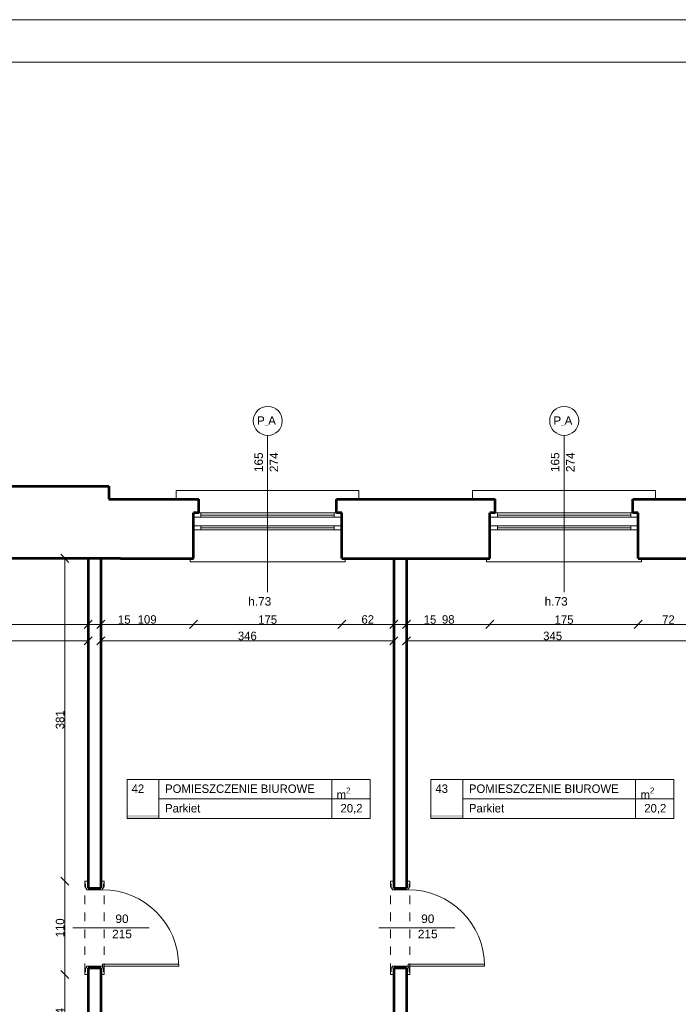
# Model space of a CAD drawing. Header units: inches. Extents: x -21887 to 84279, y -131485 to 67836.
# Tile 190 of 256: x -11132 to -3355, y 56219 to 67836. Entities that reach past the tile are written whole.
import ezdxf

# ---------------------------------------------------------------- set-up
doc = ezdxf.new("R2010")
doc.units = ezdxf.units.IN
doc.header["$MEASUREMENT"] = 0
doc.linetypes.add('Dashed copy', pattern=[200, 100, -100])
doc.layers.get('0').update_dxf_attribs({"lineweight": 13})
doc.layers.get('Defpoints').update_dxf_attribs({"lineweight": 13})
for name, color, linetype, lineweight in [('AI_MURY', 7, 'Continuous', 53), ('Dimensioning', 7, 'Continuous', 13), ('DRZWI', 7, 'Continuous', 13), ('dzialowki', 7, 'Continuous', 53), ('OPISY TABELKI', 7, 'Continuous', 13), ('PODCIAGI', 7, 'Continuous', 13), ('RAMKA', 7, 'Continuous', 13)]:
    doc.layers.add(name, color=color, linetype=linetype, lineweight=lineweight)
doc.styles.add('GENERATED_STYLE_7', font='txt')
doc.styles.add('GENERATED_STYLE_8', font='txt')
doc.styles.add('GENERATED_STYLE_9', font='txt')
doc.styles.add('Style-Courier New', font='txt')
doc.dimstyles.new('Dimstyle_4', dxfattribs={"dimtxt": 100, "dimasz": 95, "dimexe": 0, "dimexo": 0, "dimgap": 0.09, "dimtad": 1, "dimdec": 0, "dimlfac": 0.1, "dimzin": 0, "dimdsep": 46, "dimlunit": 5, "dimtxsty": 'GENERATED_STYLE_7', "dimblk": 'ARROWHEAD_6', "dimcen": 0.09, "dimclrd": 161, "dimclre": 161, "dimclrt": 7, "dimadec": 0, "dimazin": 0, "dimtfac": 1, "dimtdec": 0, "dimtmove": 0, "dimatfit": 3, "dimfxl": 0, "dimtolj": 1, "dimtzin": 0, "dimarcsym": 0})
doc.dimstyles.new('Dimstyle_5', dxfattribs={"dimtxt": 100, "dimasz": 95, "dimexe": 0.18, "dimexo": 0, "dimgap": 0.09, "dimtad": 1, "dimtih": 1, "dimtoh": 1, "dimdec": 0, "dimlfac": 0.1, "dimzin": 0, "dimdsep": 46, "dimlunit": 5, "dimtxsty": 'GENERATED_STYLE_7', "dimblk": 'ARROWHEAD_6', "dimcen": 0.09, "dimclrd": 161, "dimclre": 161, "dimclrt": 7, "dimadec": 0, "dimazin": 0, "dimtfac": 1, "dimtdec": 0, "dimtmove": 0, "dimatfit": 3, "dimfxl": 0, "dimtolj": 1, "dimtzin": 0, "dimarcsym": 0})

# ---------------------------------------------------------------- blocks, each defined once
blk = doc.blocks.new('ARROWHEAD_6')
at = {"color": 0, "linetype": 'Continuous'}
for p, q in [((0, 0), (-1, 0)), ((-0.5, -0.5), (0.5, 0.5))]:
    blk.add_line(p, q, dxfattribs=at)
blk = doc.blocks.new('*U1073')
at = {"layer": 'Defpoints', "color": 0, "linetype": 'Continuous'}
for p in [(-16239, 60508), (-10324, 60508), (-10324, 60508)]:
    blk.add_point(p, dxfattribs=at)
at = {"layer": 'Dimensioning', "color": 161, "linetype": 'Continuous', "lineweight": -2}
for p, q in [((-16239, 60508), (-16239, 60509)), ((-16144, 60508), (-10419, 60508)), ((-10324, 60508), (-10324, 60509))]:
    blk.add_line(p, q, dxfattribs=at)
at = {"layer": 'Dimensioning', "color": 161, "linetype": 'Continuous', "lineweight": -2, "xscale": 95, "yscale": 95, "zscale": 95, "rotation": 180}
blk.add_blockref('ARROWHEAD_6', (-16239, 60508), dxfattribs=at)
at = {"layer": 'Dimensioning', "color": 161, "linetype": 'Continuous', "lineweight": -2, "xscale": 95, "yscale": 95, "zscale": 95}
blk.add_blockref('ARROWHEAD_6', (-10324, 60508), dxfattribs=at)
at = {"layer": 'Dimensioning', "color": 7, "linetype": 'Continuous', "insert": (-13282, 60565), "char_height": 100, "attachment_point": 5, "style": 'GENERATED_STYLE_7'}
blk.add_mtext('592', dxfattribs=at)
blk = doc.blocks.new('*D2032')
at = {"layer": 'Defpoints'}
for p in [(-16239, 60508), (-13282, 60508), (-10324, 60508), (-10324, 60508)]:
    blk.add_point(p, dxfattribs=at)
at = {"layer": 'Dimensioning', "color": 161, "linetype": 'Continuous'}
blk.add_blockref('*U1073', (0, 0), dxfattribs=at)
blk = doc.blocks.new('*U1074')
at = {"layer": 'Defpoints', "color": 0, "linetype": 'Continuous'}
for p in [(-10174, 60508), (-6714, 60508), (-6714, 60508)]:
    blk.add_point(p, dxfattribs=at)
at = {"layer": 'Dimensioning', "color": 161, "linetype": 'Continuous', "lineweight": -2}
for p, q in [((-10174, 60508), (-10174, 60509)), ((-10079, 60508), (-6809, 60508)), ((-6714, 60508), (-6714, 60509))]:
    blk.add_line(p, q, dxfattribs=at)
at = {"layer": 'Dimensioning', "color": 161, "linetype": 'Continuous', "lineweight": -2, "xscale": 95, "yscale": 95, "zscale": 95, "rotation": 180}
blk.add_blockref('ARROWHEAD_6', (-10174, 60508), dxfattribs=at)
at = {"layer": 'Dimensioning', "color": 161, "linetype": 'Continuous', "lineweight": -2, "xscale": 95, "yscale": 95, "zscale": 95}
blk.add_blockref('ARROWHEAD_6', (-6714, 60508), dxfattribs=at)
at = {"layer": 'Dimensioning', "color": 7, "linetype": 'Continuous', "insert": (-8444, 60565), "char_height": 100, "attachment_point": 5, "style": 'GENERATED_STYLE_7'}
blk.add_mtext('346', dxfattribs=at)
blk = doc.blocks.new('*D2033')
at = {"layer": 'Defpoints'}
for p in [(-10174, 60508), (-8444, 60508), (-6714, 60508), (-6714, 60508)]:
    blk.add_point(p, dxfattribs=at)
at = {"layer": 'Dimensioning', "color": 161, "linetype": 'Continuous'}
blk.add_blockref('*U1074', (0, 0), dxfattribs=at)
blk = doc.blocks.new('*U1075')
at = {"layer": 'Defpoints', "color": 0, "linetype": 'Continuous'}
for p in [(-6564, 60508), (-3114, 60508), (-3114, 60508)]:
    blk.add_point(p, dxfattribs=at)
at = {"layer": 'Dimensioning', "color": 161, "linetype": 'Continuous', "lineweight": -2}
for p, q in [((-6564, 60508), (-6564, 60509)), ((-6469, 60508), (-3209, 60508)), ((-3114, 60508), (-3114, 60509))]:
    blk.add_line(p, q, dxfattribs=at)
at = {"layer": 'Dimensioning', "color": 161, "linetype": 'Continuous', "lineweight": -2, "xscale": 95, "yscale": 95, "zscale": 95, "rotation": 180}
blk.add_blockref('ARROWHEAD_6', (-6564, 60508), dxfattribs=at)
at = {"layer": 'Dimensioning', "color": 161, "linetype": 'Continuous', "lineweight": -2, "xscale": 95, "yscale": 95, "zscale": 95}
blk.add_blockref('ARROWHEAD_6', (-3114, 60508), dxfattribs=at)
at = {"layer": 'Dimensioning', "color": 7, "linetype": 'Continuous', "insert": (-4839, 60565), "char_height": 100, "attachment_point": 5, "style": 'GENERATED_STYLE_7'}
blk.add_mtext('345', dxfattribs=at)
blk = doc.blocks.new('*D2034')
at = {"layer": 'Defpoints'}
for p in [(-6564, 60508), (-4839, 60508), (-3114, 60508), (-3114, 60508)]:
    blk.add_point(p, dxfattribs=at)
at = {"layer": 'Dimensioning', "color": 161, "linetype": 'Continuous'}
blk.add_blockref('*U1075', (0, 0), dxfattribs=at)
blk = doc.blocks.new('*U1343')
at = {"layer": 'Defpoints', "color": 0, "linetype": 'Continuous'}
for p in [(-12709, 61481), (-10324, 61481), (-10324, 60702)]:
    blk.add_point(p, dxfattribs=at)
at = {"layer": 'Dimensioning', "color": 161, "linetype": 'Continuous', "lineweight": -2}
for p, q in [((-12709, 60703), (-12709, 60702)), ((-12614, 60702), (-10419, 60702)), ((-10324, 60703), (-10324, 60702))]:
    blk.add_line(p, q, dxfattribs=at)
at = {"layer": 'Dimensioning', "color": 161, "linetype": 'Continuous', "lineweight": -2, "xscale": 95, "yscale": 95, "zscale": 95, "rotation": 180}
blk.add_blockref('ARROWHEAD_6', (-12709, 60702), dxfattribs=at)
at = {"layer": 'Dimensioning', "color": 161, "linetype": 'Continuous', "lineweight": -2, "xscale": 95, "yscale": 95, "zscale": 95}
blk.add_blockref('ARROWHEAD_6', (-10324, 60702), dxfattribs=at)
at = {"layer": 'Dimensioning', "color": 7, "linetype": 'Continuous', "insert": (-11517, 60759), "char_height": 100, "attachment_point": 5, "style": 'GENERATED_STYLE_7'}
blk.add_mtext('239', dxfattribs=at)
blk = doc.blocks.new('*D2523')
at = {"layer": 'Defpoints'}
for p in [(-12709, 61481), (-10324, 61481), (-11517, 60702), (-10324, 60702)]:
    blk.add_point(p, dxfattribs=at)
at = {"layer": 'Dimensioning', "color": 161, "linetype": 'Continuous'}
blk.add_blockref('*U1343', (0, 0), dxfattribs=at)
blk = doc.blocks.new('*U1344')
at = {"layer": 'Defpoints', "color": 0, "linetype": 'Continuous'}
for p in [(-10324, 61481), (-10174, 61481), (-10174, 60702)]:
    blk.add_point(p, dxfattribs=at)
at = {"layer": 'Dimensioning', "color": 161, "linetype": 'Continuous', "lineweight": -2}
for p, q in [((-10419, 60702), (-10514, 60702)), ((-10324, 60703), (-10324, 60702)), ((-10324, 60702), (-10174, 60702)), ((-10174, 60703), (-10174, 60702)), ((-10079, 60702), (-9811, 60702))]:
    blk.add_line(p, q, dxfattribs=at)
at = {"layer": 'Dimensioning', "color": 161, "linetype": 'Continuous', "lineweight": -2, "xscale": 95, "yscale": 95, "zscale": 95}
blk.add_blockref('ARROWHEAD_6', (-10324, 60702), dxfattribs=at)
at = {"layer": 'Dimensioning', "color": 161, "linetype": 'Continuous', "lineweight": -2, "xscale": 95, "yscale": 95, "zscale": 95, "rotation": 180}
blk.add_blockref('ARROWHEAD_6', (-10174, 60702), dxfattribs=at)
at = {"layer": 'Dimensioning', "color": 7, "linetype": 'Continuous', "insert": (-9897, 60758), "char_height": 100, "attachment_point": 5, "style": 'GENERATED_STYLE_7'}
blk.add_mtext('15', dxfattribs=at)
blk = doc.blocks.new('*D2524')
at = {"layer": 'Defpoints'}
for p in [(-10324, 61481), (-10174, 61481), (-10174, 60702), (-9897, 60702)]:
    blk.add_point(p, dxfattribs=at)
at = {"layer": 'Dimensioning', "color": 161, "linetype": 'Continuous'}
blk.add_blockref('*U1344', (0, 0), dxfattribs=at)
blk = doc.blocks.new('*U1345')
at = {"layer": 'Defpoints', "color": 0, "linetype": 'Continuous'}
for p in [(-10174, 61481), (-9079, 61481), (-9079, 60702)]:
    blk.add_point(p, dxfattribs=at)
at = {"layer": 'Dimensioning', "color": 161, "linetype": 'Continuous', "lineweight": -2}
for p, q in [((-10174, 60703), (-10174, 60702)), ((-10079, 60702), (-9174, 60702)), ((-9079, 60703), (-9079, 60702))]:
    blk.add_line(p, q, dxfattribs=at)
at = {"layer": 'Dimensioning', "color": 161, "linetype": 'Continuous', "lineweight": -2, "xscale": 95, "yscale": 95, "zscale": 95, "rotation": 180}
blk.add_blockref('ARROWHEAD_6', (-10174, 60702), dxfattribs=at)
at = {"layer": 'Dimensioning', "color": 161, "linetype": 'Continuous', "lineweight": -2, "xscale": 95, "yscale": 95, "zscale": 95}
blk.add_blockref('ARROWHEAD_6', (-9079, 60702), dxfattribs=at)
at = {"layer": 'Dimensioning', "color": 7, "linetype": 'Continuous', "insert": (-9627, 60759), "char_height": 100, "attachment_point": 5, "style": 'GENERATED_STYLE_7'}
blk.add_mtext('109', dxfattribs=at)
blk = doc.blocks.new('*D2525')
at = {"layer": 'Defpoints'}
for p in [(-10174, 61481), (-9079, 61481), (-9627, 60702), (-9079, 60702)]:
    blk.add_point(p, dxfattribs=at)
at = {"layer": 'Dimensioning', "color": 161, "linetype": 'Continuous'}
blk.add_blockref('*U1345', (0, 0), dxfattribs=at)
blk = doc.blocks.new('*U1346')
at = {"layer": 'Defpoints', "color": 0, "linetype": 'Continuous'}
for p in [(-9079, 61481), (-7329, 61481), (-7329, 60702)]:
    blk.add_point(p, dxfattribs=at)
at = {"layer": 'Dimensioning', "color": 161, "linetype": 'Continuous', "lineweight": -2}
for p, q in [((-9079, 60703), (-9079, 60702)), ((-8984, 60702), (-7424, 60702)), ((-7329, 60703), (-7329, 60702))]:
    blk.add_line(p, q, dxfattribs=at)
at = {"layer": 'Dimensioning', "color": 161, "linetype": 'Continuous', "lineweight": -2, "xscale": 95, "yscale": 95, "zscale": 95, "rotation": 180}
blk.add_blockref('ARROWHEAD_6', (-9079, 60702), dxfattribs=at)
at = {"layer": 'Dimensioning', "color": 161, "linetype": 'Continuous', "lineweight": -2, "xscale": 95, "yscale": 95, "zscale": 95}
blk.add_blockref('ARROWHEAD_6', (-7329, 60702), dxfattribs=at)
at = {"layer": 'Dimensioning', "color": 7, "linetype": 'Continuous', "insert": (-8204, 60758), "char_height": 100, "attachment_point": 5, "style": 'GENERATED_STYLE_7'}
blk.add_mtext('175', dxfattribs=at)
blk = doc.blocks.new('*D2526')
at = {"layer": 'Defpoints'}
for p in [(-9079, 61481), (-7329, 61481), (-8204, 60702), (-7329, 60702)]:
    blk.add_point(p, dxfattribs=at)
at = {"layer": 'Dimensioning', "color": 161, "linetype": 'Continuous'}
blk.add_blockref('*U1346', (0, 0), dxfattribs=at)
blk = doc.blocks.new('*U1347')
at = {"layer": 'Defpoints', "color": 0, "linetype": 'Continuous'}
for p in [(-7329, 61481), (-6714, 61481), (-6714, 60702)]:
    blk.add_point(p, dxfattribs=at)
at = {"layer": 'Dimensioning', "color": 161, "linetype": 'Continuous', "lineweight": -2}
for p, q in [((-7329, 60703), (-7329, 60702)), ((-7234, 60702), (-6809, 60702)), ((-6714, 60703), (-6714, 60702))]:
    blk.add_line(p, q, dxfattribs=at)
at = {"layer": 'Dimensioning', "color": 161, "linetype": 'Continuous', "lineweight": -2, "xscale": 95, "yscale": 95, "zscale": 95, "rotation": 180}
blk.add_blockref('ARROWHEAD_6', (-7329, 60702), dxfattribs=at)
at = {"layer": 'Dimensioning', "color": 161, "linetype": 'Continuous', "lineweight": -2, "xscale": 95, "yscale": 95, "zscale": 95}
blk.add_blockref('ARROWHEAD_6', (-6714, 60702), dxfattribs=at)
at = {"layer": 'Dimensioning', "color": 7, "linetype": 'Continuous', "insert": (-7022, 60759), "char_height": 100, "attachment_point": 5, "style": 'GENERATED_STYLE_7'}
blk.add_mtext('62', dxfattribs=at)
blk = doc.blocks.new('*D2527')
at = {"layer": 'Defpoints'}
for p in [(-7329, 61481), (-6714, 61481), (-7022, 60702), (-6714, 60702)]:
    blk.add_point(p, dxfattribs=at)
at = {"layer": 'Dimensioning', "color": 161, "linetype": 'Continuous'}
blk.add_blockref('*U1347', (0, 0), dxfattribs=at)
blk = doc.blocks.new('*U1348')
at = {"layer": 'Defpoints', "color": 0, "linetype": 'Continuous'}
for p in [(-6714, 61481), (-6564, 61481), (-6564, 60702)]:
    blk.add_point(p, dxfattribs=at)
at = {"layer": 'Dimensioning', "color": 161, "linetype": 'Continuous', "lineweight": -2}
for p, q in [((-6809, 60702), (-6904, 60702)), ((-6714, 60703), (-6714, 60702)), ((-6714, 60702), (-6564, 60702)), ((-6564, 60703), (-6564, 60702)), ((-6469, 60702), (-6201, 60702))]:
    blk.add_line(p, q, dxfattribs=at)
at = {"layer": 'Dimensioning', "color": 161, "linetype": 'Continuous', "lineweight": -2, "xscale": 95, "yscale": 95, "zscale": 95}
blk.add_blockref('ARROWHEAD_6', (-6714, 60702), dxfattribs=at)
at = {"layer": 'Dimensioning', "color": 161, "linetype": 'Continuous', "lineweight": -2, "xscale": 95, "yscale": 95, "zscale": 95, "rotation": 180}
blk.add_blockref('ARROWHEAD_6', (-6564, 60702), dxfattribs=at)
at = {"layer": 'Dimensioning', "color": 7, "linetype": 'Continuous', "insert": (-6287, 60758), "char_height": 100, "attachment_point": 5, "style": 'GENERATED_STYLE_7'}
blk.add_mtext('15', dxfattribs=at)
blk = doc.blocks.new('*D2528')
at = {"layer": 'Defpoints'}
for p in [(-6714, 61481), (-6564, 61481), (-6564, 60702), (-6287, 60702)]:
    blk.add_point(p, dxfattribs=at)
at = {"layer": 'Dimensioning', "color": 161, "linetype": 'Continuous'}
blk.add_blockref('*U1348', (0, 0), dxfattribs=at)
blk = doc.blocks.new('*U1349')
at = {"layer": 'Defpoints', "color": 0, "linetype": 'Continuous'}
for p in [(-6564, 61481), (-5579, 61481), (-5579, 60702)]:
    blk.add_point(p, dxfattribs=at)
at = {"layer": 'Dimensioning', "color": 161, "linetype": 'Continuous', "lineweight": -2}
for p, q in [((-6564, 60703), (-6564, 60702)), ((-6469, 60702), (-5674, 60702)), ((-5579, 60703), (-5579, 60702))]:
    blk.add_line(p, q, dxfattribs=at)
at = {"layer": 'Dimensioning', "color": 161, "linetype": 'Continuous', "lineweight": -2, "xscale": 95, "yscale": 95, "zscale": 95, "rotation": 180}
blk.add_blockref('ARROWHEAD_6', (-6564, 60702), dxfattribs=at)
at = {"layer": 'Dimensioning', "color": 161, "linetype": 'Continuous', "lineweight": -2, "xscale": 95, "yscale": 95, "zscale": 95}
blk.add_blockref('ARROWHEAD_6', (-5579, 60702), dxfattribs=at)
at = {"layer": 'Dimensioning', "color": 7, "linetype": 'Continuous', "insert": (-6072, 60759), "char_height": 100, "attachment_point": 5, "style": 'GENERATED_STYLE_7'}
blk.add_mtext('98', dxfattribs=at)
blk = doc.blocks.new('*D2529')
at = {"layer": 'Defpoints'}
for p in [(-6564, 61481), (-5579, 61481), (-6072, 60702), (-5579, 60702)]:
    blk.add_point(p, dxfattribs=at)
at = {"layer": 'Dimensioning', "color": 161, "linetype": 'Continuous'}
blk.add_blockref('*U1349', (0, 0), dxfattribs=at)
blk = doc.blocks.new('*U1350')
at = {"layer": 'Defpoints', "color": 0, "linetype": 'Continuous'}
for p in [(-5579, 61481), (-3829, 61481), (-3829, 60702)]:
    blk.add_point(p, dxfattribs=at)
at = {"layer": 'Dimensioning', "color": 161, "linetype": 'Continuous', "lineweight": -2}
for p, q in [((-5579, 60703), (-5579, 60702)), ((-5484, 60702), (-3924, 60702)), ((-3829, 60703), (-3829, 60702))]:
    blk.add_line(p, q, dxfattribs=at)
at = {"layer": 'Dimensioning', "color": 161, "linetype": 'Continuous', "lineweight": -2, "xscale": 95, "yscale": 95, "zscale": 95, "rotation": 180}
blk.add_blockref('ARROWHEAD_6', (-5579, 60702), dxfattribs=at)
at = {"layer": 'Dimensioning', "color": 161, "linetype": 'Continuous', "lineweight": -2, "xscale": 95, "yscale": 95, "zscale": 95}
blk.add_blockref('ARROWHEAD_6', (-3829, 60702), dxfattribs=at)
at = {"layer": 'Dimensioning', "color": 7, "linetype": 'Continuous', "insert": (-4704, 60758), "char_height": 100, "attachment_point": 5, "style": 'GENERATED_STYLE_7'}
blk.add_mtext('175', dxfattribs=at)
blk = doc.blocks.new('*D2530')
at = {"layer": 'Defpoints'}
for p in [(-5579, 61481), (-3829, 61481), (-4704, 60702), (-3829, 60702)]:
    blk.add_point(p, dxfattribs=at)
at = {"layer": 'Dimensioning', "color": 161, "linetype": 'Continuous'}
blk.add_blockref('*U1350', (0, 0), dxfattribs=at)
blk = doc.blocks.new('*U1351')
at = {"layer": 'Defpoints', "color": 0, "linetype": 'Continuous'}
for p in [(-3829, 61481), (-3114, 61481), (-3114, 60702)]:
    blk.add_point(p, dxfattribs=at)
at = {"layer": 'Dimensioning', "color": 161, "linetype": 'Continuous', "lineweight": -2}
for p, q in [((-3829, 60703), (-3829, 60702)), ((-3734, 60702), (-3209, 60702)), ((-3114, 60703), (-3114, 60702))]:
    blk.add_line(p, q, dxfattribs=at)
at = {"layer": 'Dimensioning', "color": 161, "linetype": 'Continuous', "lineweight": -2, "xscale": 95, "yscale": 95, "zscale": 95, "rotation": 180}
blk.add_blockref('ARROWHEAD_6', (-3829, 60702), dxfattribs=at)
at = {"layer": 'Dimensioning', "color": 161, "linetype": 'Continuous', "lineweight": -2, "xscale": 95, "yscale": 95, "zscale": 95}
blk.add_blockref('ARROWHEAD_6', (-3114, 60702), dxfattribs=at)
at = {"layer": 'Dimensioning', "color": 7, "linetype": 'Continuous', "insert": (-3472, 60758), "char_height": 100, "attachment_point": 5, "style": 'GENERATED_STYLE_7'}
blk.add_mtext('72', dxfattribs=at)
blk = doc.blocks.new('*D2531')
at = {"layer": 'Defpoints'}
for p in [(-3829, 61481), (-3114, 61481), (-3472, 60702), (-3114, 60702)]:
    blk.add_point(p, dxfattribs=at)
at = {"layer": 'Dimensioning', "color": 161, "linetype": 'Continuous'}
blk.add_blockref('*U1351', (0, 0), dxfattribs=at)
blk = doc.blocks.new('*U907')
at = {"layer": 'Defpoints', "color": 0, "linetype": 'Continuous'}
for p in [(-10599, 56571), (-10364, 56571), (-10655, 55631)]:
    blk.add_point(p, dxfattribs=at)
at = {"layer": 'Dimensioning', "color": 161, "linetype": 'Continuous', "lineweight": -2}
for p, q in [((-10599, 56571), (-10599, 56571)), ((-10599, 55726), (-10599, 56476)), ((-10599, 55631), (-10599, 55631))]:
    blk.add_line(p, q, dxfattribs=at)
at = {"layer": 'Dimensioning', "color": 161, "linetype": 'Continuous', "lineweight": -2, "xscale": 95, "yscale": 95, "zscale": 95}
for p, rotation in [((-10599, 56571), 90), ((-10599, 55631), 270)]:
    blk.add_blockref('ARROWHEAD_6', p, dxfattribs=dict(at, rotation=rotation))
at = {"layer": 'Dimensioning', "color": 7, "linetype": 'Continuous', "insert": (-10655, 56101), "char_height": 100, "attachment_point": 5, "rotation": 90, "style": 'GENERATED_STYLE_7'}
blk.add_mtext('94', dxfattribs=at)
blk = doc.blocks.new('*D3402')
at = {"layer": 'Defpoints'}
for p in [(-10599, 56571), (-10364, 56571), (-10599, 56101), (-10655, 55631)]:
    blk.add_point(p, dxfattribs=at)
at = {"layer": 'Dimensioning', "color": 161, "linetype": 'Continuous'}
blk.add_blockref('*U907', (0, 0), dxfattribs=at)
blk = doc.blocks.new('*U908')
at = {"layer": 'Defpoints', "color": 0, "linetype": 'Continuous'}
for p in [(-10599, 57671), (-10364, 57671), (-10364, 56571)]:
    blk.add_point(p, dxfattribs=at)
at = {"layer": 'Dimensioning', "color": 161, "linetype": 'Continuous', "lineweight": -2}
for p, q in [((-10599, 57671), (-10599, 57671)), ((-10599, 56666), (-10599, 57576)), ((-10599, 56571), (-10599, 56571))]:
    blk.add_line(p, q, dxfattribs=at)
at = {"layer": 'Dimensioning', "color": 161, "linetype": 'Continuous', "lineweight": -2, "xscale": 95, "yscale": 95, "zscale": 95}
for p, rotation in [((-10599, 57671), 90), ((-10599, 56571), 270)]:
    blk.add_blockref('ARROWHEAD_6', p, dxfattribs=dict(at, rotation=rotation))
at = {"layer": 'Dimensioning', "color": 7, "linetype": 'Continuous', "insert": (-10655, 57121), "char_height": 100, "attachment_point": 5, "rotation": 90, "style": 'GENERATED_STYLE_7'}
blk.add_mtext('110', dxfattribs=at)
blk = doc.blocks.new('*D3403')
at = {"layer": 'Defpoints'}
for p in [(-10599, 57671), (-10364, 57671), (-10599, 57121), (-10364, 56571)]:
    blk.add_point(p, dxfattribs=at)
at = {"layer": 'Dimensioning', "color": 161, "linetype": 'Continuous'}
blk.add_blockref('*U908', (0, 0), dxfattribs=at)
blk = doc.blocks.new('*U909')
at = {"layer": 'Defpoints', "color": 0, "linetype": 'Continuous'}
for p in [(-10599, 61481), (-10324, 61481), (-10364, 57671)]:
    blk.add_point(p, dxfattribs=at)
at = {"layer": 'Dimensioning', "color": 161, "linetype": 'Continuous', "lineweight": -2}
for p, q in [((-10599, 61481), (-10599, 61481)), ((-10599, 57766), (-10599, 61386)), ((-10599, 57671), (-10599, 57671))]:
    blk.add_line(p, q, dxfattribs=at)
at = {"layer": 'Dimensioning', "color": 161, "linetype": 'Continuous', "lineweight": -2, "xscale": 95, "yscale": 95, "zscale": 95}
for p, rotation in [((-10599, 61481), 90), ((-10599, 57671), 270)]:
    blk.add_blockref('ARROWHEAD_6', p, dxfattribs=dict(at, rotation=rotation))
at = {"layer": 'Dimensioning', "color": 7, "linetype": 'Continuous', "insert": (-10655, 59576), "char_height": 100, "attachment_point": 5, "rotation": 90, "style": 'GENERATED_STYLE_7'}
blk.add_mtext('381', dxfattribs=at)
blk = doc.blocks.new('*D3404')
at = {"layer": 'Defpoints'}
for p in [(-10599, 61481), (-10324, 61481), (-10599, 59576), (-10364, 57671)]:
    blk.add_point(p, dxfattribs=at)
at = {"layer": 'Dimensioning', "color": 161, "linetype": 'Continuous'}
blk.add_blockref('*U909', (0, 0), dxfattribs=at)

msp = doc.modelspace()

# ---------------------------------------------------------------- hatches: boundary and pattern name
at = {"layer": 'OPISY TABELKI', "extrusion": (0, 0, -1)}
for points in [[(9487, 58411.4), (9487, 58453.6), (9863.4, 58453.6), (9863.4, 58411.4)], [(5899.4, 58411.4), (5899.4, 58453.6), (6275.9, 58453.6), (6275.9, 58411.4)]]:
    msp.add_hatch(color=7, dxfattribs=at).paths.add_polyline_path(points, flags=16)

# ---------------------------------------------------------------- linework, layer by layer
at = {"layer": 'AI_MURY', "color": 7, "linetype": 'Continuous'}
for p, q in [((-12079.5, 62330.7), (-10079.5, 62330.7)), ((-10079.5, 62330.7), (-10079.5, 62180.7)), ((-10079.5, 62180.7), (-9017, 62180.7)), ((-9017, 62015.7), (-9017, 62180.7)), ((-7392, 62015.7), (-7392, 62180.7)), ((-7392, 62180.7), (-5517, 62180.7)), ((-5517, 62015.7), (-5517, 62180.7)), ((-3892, 62015.7), (-3892, 62180.7)), ((-3892, 62180.7), (-2017, 62180.7)), ((-9017, 62015.7), (-9079.5, 62015.7)), ((-9079.5, 61480.7), (-9079.5, 62015.7)), ((-7329.5, 62015.7), (-7392, 62015.7)), ((-7329.5, 61480.7), (-7329.5, 62015.7)), ((-5517, 62015.7), (-5579.5, 62015.7)), ((-5579.5, 61480.7), (-5579.5, 62015.7)), ((-3829.5, 62015.7), (-3892, 62015.7)), ((-3829.5, 61480.7), (-3829.5, 62015.7)), ((-9939.5, 61480.7), (-12709.5, 61480.7)), ((-9939.5, 61480.7), (-9079.5, 61480.7)), ((-7329.5, 61480.7), (-5579.5, 61480.7)), ((-3829.5, 61480.7), (-2079.5, 61480.7))]:
    msp.add_line(p, q, dxfattribs=at)
at = {"layer": 'DRZWI', "color": 220, "linetype": 'Continuous'}
for p, q in [((-8204.5, 62931.1), (-8204.5, 61080.3)), ((-4704.5, 62931.1), (-4704.5, 61080.3)), ((-8992, 61965.7), (-9079.5, 61965.7)), ((-8992, 62015.7), (-9017, 62015.7)), ((-8992, 61965.7), (-8992, 62015.7)), ((-7417, 62015.7), (-8992, 62015.7)), ((-7417, 61990.7), (-8992, 61990.7)), ((-7417, 61965.7), (-8992, 61965.7)), ((-7417, 61965.7), (-7417, 62015.7)), ((-7417, 62015.7), (-7392, 62015.7)), ((-7417, 61965.7), (-7329.5, 61965.7)), ((-5492, 61965.7), (-5579.5, 61965.7)), ((-5492, 62015.7), (-5517, 62015.7)), ((-5492, 61965.7), (-5492, 62015.7)), ((-3917, 62015.7), (-5492, 62015.7)), ((-3917, 61990.7), (-5492, 61990.7)), ((-3917, 61965.7), (-5492, 61965.7)), ((-3917, 61965.7), (-3917, 62015.7)), ((-3917, 62015.7), (-3892, 62015.7)), ((-3917, 61965.7), (-3829.5, 61965.7)), ((-8992, 61865.7), (-9079.5, 61865.7)), ((-8992, 61815.7), (-9079.5, 61815.7)), ((-8992, 61815.7), (-8992, 61865.7)), ((-7417, 61865.7), (-8992, 61865.7)), ((-7417, 61840.7), (-8992, 61840.7)), ((-7417, 61815.7), (-8992, 61815.7)), ((-7417, 61865.7), (-7329.5, 61865.7)), ((-7417, 61815.7), (-7417, 61865.7)), ((-7417, 61815.7), (-7329.5, 61815.7)), ((-5492, 61865.7), (-5579.5, 61865.7)), ((-5492, 61815.7), (-5579.5, 61815.7)), ((-5492, 61815.7), (-5492, 61865.7)), ((-3917, 61865.7), (-5492, 61865.7)), ((-3917, 61840.7), (-5492, 61840.7)), ((-3917, 61815.7), (-5492, 61815.7)), ((-3917, 61865.7), (-3829.5, 61865.7)), ((-3917, 61815.7), (-3917, 61865.7)), ((-3917, 61815.7), (-3829.5, 61815.7))]:
    msp.add_line(p, q, dxfattribs=at)
at = {"layer": 'DRZWI', "color": 251, "linetype": 'Continuous'}
for p, q in [((-7125.6, 62280.7), (-9283.4, 62280.7)), ((-9283.4, 62280.7), (-9283.4, 62180.7)), ((-7125.6, 62280.7), (-7125.6, 62180.7)), ((-3625.6, 62280.7), (-5783.4, 62280.7)), ((-5783.4, 62280.7), (-5783.4, 62180.7)), ((-3625.6, 62280.7), (-3625.6, 62180.7)), ((-9119.5, 61480.7), (-9119.5, 61440.7)), ((-7289.5, 61480.7), (-7289.5, 61440.7)), ((-5619.5, 61480.7), (-5619.5, 61440.7)), ((-3789.5, 61480.7), (-3789.5, 61440.7)), ((-7289.5, 61440.7), (-9119.5, 61440.7)), ((-3789.5, 61440.7), (-5619.5, 61440.7))]:
    msp.add_line(p, q, dxfattribs=at)
at = {"layer": 'DRZWI', "color": 220, "linetype": 'Continuous'}
for centre in [(-8202.8, 63102.4), (-4702.8, 63102.4)]:
    msp.add_circle(centre, 171.3, dxfattribs=at)
at = {"layer": 'dzialowki', "color": 12, "linetype": 'Continuous'}
for p, q in [((-10324, 61480.7), (-10324, 57590.7)), ((-10174, 61480.7), (-10174, 57590.7)), ((-6714, 61480.7), (-6714, 57590.7)), ((-6564, 61480.7), (-6564, 57590.7)), ((-10324, 57590.7), (-10174, 57590.7)), ((-6714, 57590.7), (-6564, 57590.7)), ((-10324, 56650.7), (-10324, 55630.7)), ((-10324, 56650.7), (-10174, 56650.7)), ((-10174, 56650.7), (-10174, 55630.7)), ((-6714, 56650.7), (-6714, 55630.7)), ((-6714, 56650.7), (-6564, 56650.7)), ((-6564, 56650.7), (-6564, 55630.7))]:
    msp.add_line(p, q, dxfattribs=at)
at = {"layer": 'OPISY TABELKI', "color": 7, "linetype": 'Continuous'}
for p, q in [((-9863.4, 58872.2), (-6993.6, 58872.2)), ((-9863.4, 58872.2), (-9863.4, 58411.4)), ((-9487, 58872.2), (-9487, 58411.4)), ((-7447.7, 58872.2), (-7447.7, 58411.4)), ((-6993.6, 58872.2), (-6993.6, 58411.4)), ((-6275.9, 58872.2), (-3406.1, 58872.2)), ((-6275.9, 58872.2), (-6275.9, 58411.4)), ((-5899.4, 58872.2), (-5899.4, 58411.4)), ((-3860.1, 58872.2), (-3860.1, 58411.4)), ((-3406.1, 58872.2), (-3406.1, 58411.4)), ((-9487, 58641.8), (-6993.6, 58641.8)), ((-5899.4, 58641.8), (-3406.1, 58641.8)), ((-9863.4, 58411.4), (-6993.6, 58411.4)), ((-6275.9, 58411.4), (-3406.1, 58411.4))]:
    msp.add_line(p, q, dxfattribs=at)
at = {"layer": 'PODCIAGI', "color": 5, "linetype": 'Continuous'}
for p, q in [((-10364, 57670.7), (-10324, 57670.7)), ((-10364, 57640.7), (-10364, 57670.7)), ((-10364, 57640.7), (-10354, 57640.7)), ((-10354, 57590.7), (-10354, 57640.7)), ((-10134, 57670.7), (-10174, 57670.7)), ((-10144, 57590.7), (-10144, 57640.7)), ((-10134, 57640.7), (-10144, 57640.7)), ((-10134, 57640.7), (-10134, 57670.7)), ((-6754, 57670.7), (-6714, 57670.7)), ((-6754, 57640.7), (-6754, 57670.7)), ((-6754, 57640.7), (-6744, 57640.7)), ((-6744, 57590.7), (-6744, 57640.7)), ((-6524, 57670.7), (-6564, 57670.7)), ((-6534, 57590.7), (-6534, 57640.7)), ((-6524, 57640.7), (-6534, 57640.7)), ((-6524, 57640.7), (-6524, 57670.7)), ((-10354, 57590.7), (-10344, 57590.7)), ((-10344, 57590.7), (-10344, 57570.7)), ((-10154, 57570.7), (-10344, 57570.7)), ((-10154, 57590.7), (-10154, 57570.7)), ((-10144, 57590.7), (-10154, 57590.7)), ((-6744, 57590.7), (-6734, 57590.7)), ((-6734, 57590.7), (-6734, 57570.7)), ((-6544, 57570.7), (-6734, 57570.7)), ((-6544, 57590.7), (-6544, 57570.7)), ((-6534, 57590.7), (-6544, 57590.7)), ((-10502.7, 57120.7), (-9602.7, 57120.7)), ((-6892.7, 57120.7), (-5992.7, 57120.7)), ((-10364, 56600.7), (-10354, 56600.7)), ((-10364, 56600.7), (-10364, 56570.7)), ((-10354, 56650.7), (-10344, 56650.7)), ((-10354, 56650.7), (-10354, 56600.7)), ((-10154, 56670.7), (-10344, 56670.7)), ((-10344, 56650.7), (-10344, 56670.7)), ((-10154, 56690.7), (-10154, 56670.7)), ((-9254, 56690.7), (-10154, 56690.7)), ((-10154, 56650.7), (-10154, 56670.7)), ((-9254, 56670.7), (-10154, 56670.7)), ((-10144, 56650.7), (-10154, 56650.7)), ((-10144, 56650.7), (-10144, 56600.7)), ((-10134, 56600.7), (-10144, 56600.7)), ((-10134, 56600.7), (-10134, 56570.7)), ((-9254, 56690.7), (-9254, 56670.7)), ((-6754, 56600.7), (-6744, 56600.7)), ((-6754, 56600.7), (-6754, 56570.7)), ((-6744, 56650.7), (-6734, 56650.7)), ((-6744, 56650.7), (-6744, 56600.7)), ((-6544, 56670.7), (-6734, 56670.7)), ((-6734, 56650.7), (-6734, 56670.7)), ((-6544, 56690.7), (-6544, 56670.7)), ((-5644, 56690.7), (-6544, 56690.7)), ((-6544, 56650.7), (-6544, 56670.7)), ((-5644, 56670.7), (-6544, 56670.7)), ((-6534, 56650.7), (-6544, 56650.7)), ((-6534, 56650.7), (-6534, 56600.7)), ((-6524, 56600.7), (-6534, 56600.7)), ((-6524, 56600.7), (-6524, 56570.7)), ((-5644, 56690.7), (-5644, 56670.7)), ((-10364, 56570.7), (-10324, 56570.7)), ((-10134, 56570.7), (-10174, 56570.7)), ((-6754, 56570.7), (-6714, 56570.7)), ((-6524, 56570.7), (-6564, 56570.7))]:
    msp.add_line(p, q, dxfattribs=at)
at = {"layer": 'PODCIAGI', "color": 5, "linetype": 'Dashed copy'}
for p, q in [((-10364, 56600.7), (-10364, 57640.7)), ((-10134, 56600.7), (-10134, 57640.7)), ((-6754, 56600.7), (-6754, 57640.7)), ((-6524, 56600.7), (-6524, 57640.7))]:
    msp.add_line(p, q, dxfattribs=at)
at = {"layer": 'PODCIAGI', "color": 5, "linetype": 'Continuous'}
for centre in [(-10154, 56670.7), (-6544, 56670.7)]:
    msp.add_arc(centre, 900, 0, 90, dxfattribs=at)
at = {"layer": 'RAMKA', "color": 1, "linetype": 'Continuous'}
for p, q in [((84278.6, 67836.2), (-21887.4, 67836.2)), ((83778.6, 67336.2), (-19387.4, 67336.2))]:
    msp.add_line(p, q, dxfattribs=at)

# ---------------------------------------------------------------- texts
at = {"layer": 'DRZWI', "color": 220, "char_height": 100, "attachment_point": 1, "style": 'GENERATED_STYLE_7'}
for s, insert, width in [('\\fArial|b0|i0|c238|p39;P\\H50.000000;_\\H100.000000;A', (-8330.8, 63156), 460.117), ('\\fArial|b0|i0|c238|p39;P\\H50.000000;_\\H100.000000;A', (-4830.8, 63156), 460.117), ('\\fArial|b0|i0|c238|p39;h.73', (-8433.1, 61023), 460.863), ('\\fArial|b0|i0|c238|p39;h.73', (-4933.1, 61023), 460.863)]:
    msp.add_mtext(s, dxfattribs=dict(at, insert=insert, width=width))
at = {"layer": 'DRZWI', "color": 220, "char_height": 100, "width": 355.178, "attachment_point": 1, "rotation": 90, "line_spacing_factor": 1.079079, "style": 'GENERATED_STYLE_7'}
for insert in [(-8360.3, 62498), (-4860.3, 62498)]:
    msp.add_mtext('\\fArial|b0|i0|c238|p39;165\\P274', dxfattribs=dict(at, insert=insert))
at = {"layer": 'OPISY TABELKI', "color": 7, "char_height": 100, "attachment_point": 1}
for s, insert, width, style in [('42', (-9810.7, 58812.7), 323.775, 'GENERATED_STYLE_8'), ('POMIESZCZENIE BIUROWE  ', (-9415.1, 58812.7), 2409.415, 'GENERATED_STYLE_9'), ('43', (-6223.2, 58812.7), 323.775, 'GENERATED_STYLE_8'), ('POMIESZCZENIE BIUROWE  ', (-5827.6, 58812.7), 2409.415, 'GENERATED_STYLE_9'), ('\\A1;m\\H70.000000;\\S2^  ;', (-7388.8, 58776.1), 323.775, 'GENERATED_STYLE_9'), ('\\A1;m\\H70.000000;\\S2^  ;', (-3801.3, 58776.1), 323.775, 'GENERATED_STYLE_9'), ('Parkiet  ', (-9415.1, 58582.3), 2409.415, 'GENERATED_STYLE_9'), ('  20,2          ', (-7418.6, 58582.3), 424.969, 'GENERATED_STYLE_9'), ('Parkiet  ', (-5827.6, 58582.3), 2409.415, 'GENERATED_STYLE_9'), ('  20,2          ', (-3831.1, 58582.3), 424.969, 'GENERATED_STYLE_9')]:
    msp.add_mtext(s, dxfattribs=dict(at, insert=insert, width=width, style=style))
at = {"layer": 'PODCIAGI', "color": 5, "char_height": 100, "width": 704.483, "attachment_point": 2, "line_spacing_factor": 1.079165, "style": 'GENERATED_STYLE_7'}
for insert in [(-9923.5, 57278.3), (-6313.5, 57278.3)]:
    msp.add_mtext('\\fArial|b0|i0|c238|p39;90\\P215', dxfattribs=dict(at, insert=insert))

# ---------------------------------------------------------------- dimensions: what is measured, and where the dimension line sits
at = {"layer": 'Dimensioning', "color": 161, "linetype": 'Continuous'}
for base, p1, p2, picture, middle in [((-10324, 60702.4), (-12709.5, 61480.7), (-10324, 61480.7), '*D2523', (-11516.7, 60702.4)), ((-10174, 60702.4), (-10324, 61480.7), (-10174, 61480.7), '*D2524', (-9897.3, 60702.4)), ((-9079.5, 60702.4), (-10174, 61480.7), (-9079.5, 61480.7), '*D2525', (-9626.7, 60702.4)), ((-7329.5, 60702.4), (-9079.5, 61480.7), (-7329.5, 61480.7), '*D2526', (-8204.5, 60702.4)), ((-6714, 60702.4), (-7329.5, 61480.7), (-6714, 61480.7), '*D2527', (-7021.7, 60702.4)), ((-6564, 60702.4), (-6714, 61480.7), (-6564, 61480.7), '*D2528', (-6287.3, 60702.4)), ((-5579.5, 60702.4), (-6564, 61480.7), (-5579.5, 61480.7), '*D2529', (-6071.7, 60702.4)), ((-3829.5, 60702.4), (-5579.5, 61480.7), (-3829.5, 61480.7), '*D2530', (-4704.5, 60702.4)), ((-3114, 60702.4), (-3829.5, 61480.7), (-3114, 61480.7), '*D2531', (-3471.7, 60702.4)), ((-10324, 60508.3), (-16239.5, 60508.3), (-10324, 60508.3), '*D2032', (-13281.7, 60508.3)), ((-6714, 60508.3), (-10174, 60508.3), (-6714, 60508.3), '*D2033', (-8444, 60508.3)), ((-3114, 60508.3), (-6564, 60508.3), (-3114, 60508.3), '*D2034', (-4839, 60508.3))]:
    dim = msp.add_linear_dim(base=base, p1=p1, p2=p2, dimstyle='Dimstyle_5', override={"dimtxsty": 'Style-Courier New', "dimclrd": 0, "dimclre": 161, "dimlwe": 0}, dxfattribs=at)
    dim.commit()
    dim.dimension.update_dxf_attribs({"geometry": picture, "text_midpoint": middle, "dimtype": 128})
for base, p1, p2, picture, middle in [((-10599.1, 61480.7), (-10364, 57670.7), (-10324, 61480.7), '*D3404', (-10599.1, 59575.7)), ((-10599.1, 57670.7), (-10364, 56570.7), (-10364, 57670.7), '*D3403', (-10599.1, 57120.7)), ((-10599.1, 56570.7), (-10655.2, 55630.7), (-10364, 56570.7), '*D3402', (-10599.1, 56100.7))]:
    dim = msp.add_linear_dim(base=base, p1=p1, p2=p2, angle=90, dimstyle='Dimstyle_4', override={"dimtxsty": 'Style-Courier New', "dimclrd": 0, "dimclre": 161, "dimlwe": 0}, dxfattribs=at)
    dim.commit()
    dim.dimension.update_dxf_attribs({"geometry": picture, "text_midpoint": middle, "dimtype": 128})

doc.saveas('drawing.dxf')
